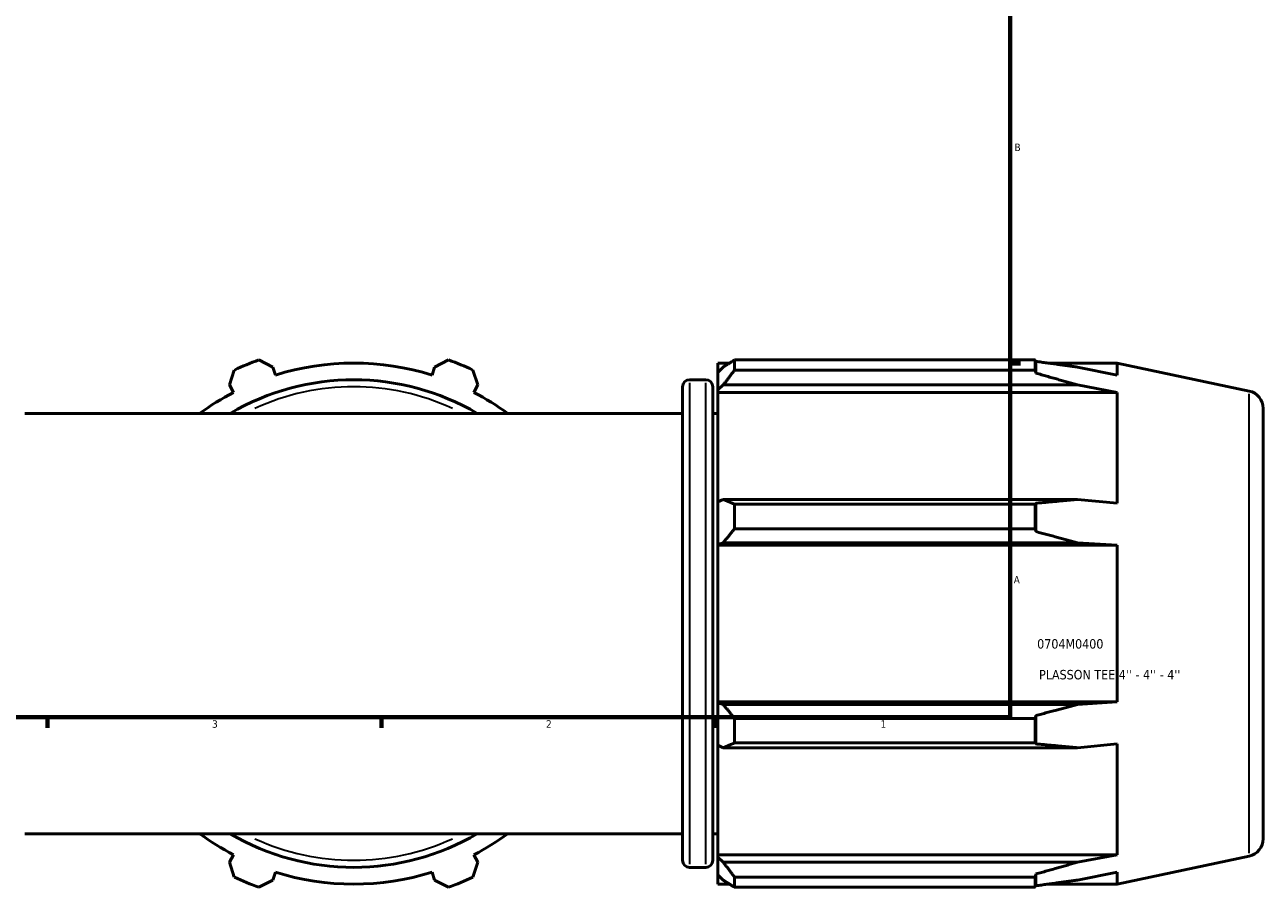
# Model space of a CAD drawing. Header units: inches. Extents: x -0.7 to 70.6, y -23.5 to 50.4.
# Tile 6 of 10: x 21 to 36.7, y -1.2 to 9.8. Entities that reach past the tile are written whole.
import ezdxf

# ---------------------------------------------------------------- set-up
doc = ezdxf.new("R2010")
doc.units = ezdxf.units.IN
doc.header["$MEASUREMENT"] = 0
for name, color, linetype, lineweight in [('Border (ANSI)', 7, 'Continuous', 70), ('Title (ANSI)', 7, 'Continuous', 50), ('Visible (ANSI)', 7, 'Continuous', 50), ('Visible Narrow (ANSI)', 7, 'Continuous', 35)]:
    doc.layers.add(name, color=color, linetype=linetype, lineweight=lineweight)
doc.styles.add('Note Text (ANSI)', font='tahoma.ttf')
doc.styles.add('Text Style29', font='tahoma.ttf')

# ---------------------------------------------------------------- blocks, each defined once
blk = doc.blocks.new('Borders Default Border')
at = {"layer": 'Border (ANSI)'}
for p, q in [((33.5, 5.5), (33.634, 5.5)), ((21.25, 1), (21.25, 0.866)), ((25.5, 1), (25.5, 0.866)), ((29.75, 1), (29.75, 0.866))]:
    blk.add_line(p, q, dxfattribs=at)
at = {"layer": 'Border (ANSI)', "flags": 128}
blk.add_lwpolyline([(0.5, 1), (0.5, 21), (33.5, 21), (33.5, 1), (0.5, 1)], dxfattribs=at)
at = {"layer": 'Border (ANSI)', "color": 5, "true_color": 0x0000ff, "char_height": 0.0945, "attachment_point": 7, "style": 'Note Text (ANSI)'}
for s, insert in [('B', (33.558, 8.203)), ('A', (33.547, 2.703)), ('3', (23.346, 0.864)), ('2', (27.596, 0.866)), ('1', (31.854, 0.866))]:
    blk.add_mtext(s, dxfattribs=dict(at, insert=insert))
blk = doc.blocks.new('Title Blocks ANSI - Large')
at = {"layer": 'Title (ANSI)', "color": 5, "true_color": 0x0000ff, "style": 'Text Style29'}
for tag, p in [('PART_NUMBER_001', (0.345, 0.873)), ('DESCRIPTION_001', (0.369, 0.481))]:
    blk.add_attdef(tag, p, '', height=0.12, dxfattribs=at)

msp = doc.modelspace()

# ---------------------------------------------------------------- linework, layer by layer
at = {"layer": 'Visible (ANSI)'}
for p, q in [((23.94, 5.545), (24.118, 5.455)), ((26.176, 5.455), (26.354, 5.545)), ((29.994, 5.545), (29.994, 5.416)), ((29.994, 5.545), (33.82, 5.545)), ((33.82, 5.416), (33.82, 5.545)), ((33.829, 5.377), (33.829, 5.526)), ((23.567, 5.227), (23.628, 5.416)), ((24.15, 5.353), (24.118, 5.455)), ((26.176, 5.455), (26.144, 5.353)), ((26.665, 5.416), (26.727, 5.227)), ((29.78, 5.506), (29.78, 5.387)), ((29.78, 5.506), (29.932, 5.506)), ((29.851, 5.455), (29.78, 5.387)), ((29.78, 5.163), (29.78, 5.387)), ((33.82, 5.416), (29.994, 5.416)), ((33.979, 5.506), (34.861, 5.506)), ((34.861, 5.353), (34.358, 5.455)), ((36.544, 5.149), (34.861, 5.506)), ((34.861, 5.353), (34.861, 5.506)), ((23.567, 5.227), (23.616, 5.132)), ((26.678, 5.132), (26.727, 5.227)), ((29.332, -0.821), (29.332, 5.203)), ((29.422, 5.292), (29.628, 5.292)), ((29.718, 5.203), (29.718, -0.821)), ((29.78, 5.163), (29.851, 5.227)), ((29.851, 5.227), (34.358, 5.227)), ((34.358, 5.227), (34.861, 5.132)), ((29.78, 5.132), (29.78, 5.163)), ((29.78, 5.132), (29.78, 3.738)), ((29.78, 5.132), (34.861, 5.132)), ((34.861, 3.722), (34.861, 5.132)), ((36.722, 4.929), (36.722, -0.547)), ((29.332, 4.865), (20.961, 4.865)), ((29.718, 4.865), (29.78, 4.865)), ((29.851, 3.771), (29.78, 3.738)), ((29.78, 3.199), (29.78, 3.738)), ((34.358, 3.771), (29.851, 3.771)), ((29.994, 3.709), (29.994, 3.398)), ((29.994, 3.709), (33.82, 3.709)), ((33.82, 3.398), (33.82, 3.709)), ((33.829, 3.361), (33.829, 3.722)), ((34.861, 3.722), (34.358, 3.771)), ((33.82, 3.398), (29.994, 3.398)), ((29.78, 3.199), (29.851, 3.22)), ((29.78, 3.188), (29.78, 3.199)), ((29.78, 3.188), (29.78, 1.194)), ((29.78, 3.188), (34.861, 3.188)), ((29.851, 3.22), (34.358, 3.22)), ((34.358, 3.22), (34.861, 3.188)), ((34.861, 1.194), (34.861, 3.188)), ((29.78, 1.183), (29.78, 1.194)), ((29.78, 1.194), (34.861, 1.194)), ((29.851, 1.162), (29.78, 1.183)), ((29.78, 0.644), (29.78, 1.183)), ((34.358, 1.162), (29.851, 1.162)), ((34.861, 1.194), (34.358, 1.162)), ((29.994, 0.984), (29.994, 0.673)), ((29.994, 0.984), (33.82, 0.984)), ((33.82, 0.673), (33.82, 0.984)), ((33.829, 0.66), (33.829, 1.021)), ((29.78, 0.644), (29.851, 0.611)), ((29.78, 0.644), (29.78, -0.75)), ((33.82, 0.673), (29.994, 0.673)), ((34.358, 0.611), (34.861, 0.66)), ((34.861, -0.75), (34.861, 0.66)), ((29.851, 0.611), (34.358, 0.611)), ((29.332, -0.483), (20.961, -0.483)), ((29.718, -0.483), (29.78, -0.483)), ((23.616, -0.75), (23.567, -0.845)), ((26.727, -0.845), (26.678, -0.75)), ((29.78, -0.782), (29.78, -0.75)), ((29.78, -0.75), (34.861, -0.75)), ((29.851, -0.845), (29.78, -0.782)), ((29.78, -1.005), (29.78, -0.782)), ((34.861, -0.75), (34.358, -0.845)), ((36.544, -0.767), (34.861, -1.125)), ((23.628, -1.035), (23.567, -0.845)), ((26.727, -0.845), (26.665, -1.035)), ((29.422, -0.911), (29.628, -0.911)), ((34.358, -0.845), (29.851, -0.845)), ((24.118, -1.073), (23.94, -1.164)), ((24.118, -1.073), (24.15, -0.971)), ((26.144, -0.971), (26.176, -1.073)), ((26.354, -1.164), (26.176, -1.073)), ((29.78, -1.005), (29.851, -1.073)), ((29.78, -1.005), (29.78, -1.125)), ((29.994, -1.035), (29.994, -1.164)), ((29.994, -1.035), (33.82, -1.035)), ((33.82, -1.164), (33.82, -1.035)), ((33.829, -1.145), (33.829, -0.995)), ((34.358, -1.073), (34.861, -0.971)), ((34.861, -1.125), (34.861, -0.971)), ((29.78, -1.125), (29.932, -1.125)), ((33.82, -1.164), (29.994, -1.164)), ((33.979, -1.125), (34.861, -1.125))]:
    msp.add_line(p, q, dxfattribs=at)
for centre, radius, start, end in [((25.147, 2.191), 3.565, 109.792, 115.208), ((25.147, 2.191), 3.565, 64.792, 70.208), ((25.147, 2.191), 3.315, 72.5, 107.5), ((25.147, 2.191), 3.102, 59.5497, 120.4503), ((29.422, 5.203), 0.0898, 90, 180), ((29.628, 5.203), 0.0898, 0, 90), ((25.147, 2.191), 3.315, 117.5, 126.2493), ((25.147, 2.191), 3.315, 53.7507, 62.5), ((36.497, 4.929), 0.225, 0, 78), ((25.147, 2.191), 3.315, 233.7507, 242.5), ((25.147, 2.191), 3.102, 239.5497, 300.4503), ((25.147, 2.191), 3.315, 297.5, 306.2493), ((36.497, -0.547), 0.225, 282, 0), ((29.422, -0.821), 0.0898, 180, 270), ((29.628, -0.821), 0.0898, 270, 0), ((25.147, 2.191), 3.565, 244.792, 250.208), ((25.147, 2.191), 3.315, 252.5, 287.5), ((25.147, 2.191), 3.565, 289.792, 295.208)]:
    msp.add_arc(centre, radius, start, end, dxfattribs=at)
for points, weights in [([(29.994, 5.545), (29.92, 5.499), (29.851, 5.455)], [1.02000778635, 1.01405770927, 1.0073193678]), ([(33.82, 5.545), (33.824, 5.536), (33.829, 5.526)], [1, 1.00001731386, 1]), ([(33.829, 5.526), (34.102, 5.49), (34.358, 5.455)], [1, 1.00156131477, 1.00260858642]), ([(29.851, 5.227), (29.92, 5.32), (29.994, 5.416)], [1.0073193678, 1.01405770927, 1.02000778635]), ([(33.829, 5.377), (33.824, 5.396), (33.82, 5.416)], [1, 1.00001731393, 1]), ([(34.358, 5.227), (34.102, 5.3), (33.829, 5.377)], [1.00260858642, 1.00156131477, 1]), ([(29.994, 3.709), (29.92, 3.741), (29.851, 3.771)], [1.02000778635, 1.01405770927, 1.0073193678]), ([(33.82, 3.709), (33.824, 3.716), (33.829, 3.722)], [1, 1.00001731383, 1]), ([(33.829, 3.722), (34.102, 3.747), (34.358, 3.771)], [1, 1.00156131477, 1.00260858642]), ([(29.851, 3.22), (29.92, 3.307), (29.994, 3.398)], [1.0073193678, 1.01405770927, 1.02000778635]), ([(33.829, 3.361), (33.824, 3.379), (33.82, 3.398)], [1, 1.00001731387, 1]), ([(34.358, 3.22), (34.102, 3.289), (33.829, 3.361)], [1.00260858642, 1.00156131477, 1]), ([(29.994, 0.984), (29.92, 1.075), (29.851, 1.162)], [1.02000778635, 1.01405770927, 1.0073193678]), ([(33.829, 1.021), (34.102, 1.093), (34.358, 1.162)], [1, 1.00156131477, 1.00260858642]), ([(33.82, 0.984), (33.824, 1.002), (33.829, 1.021)], [1, 1.00001731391, 1]), ([(29.851, 0.611), (29.92, 0.641), (29.994, 0.673)], [1.0073193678, 1.01405770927, 1.02000778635]), ([(33.829, 0.66), (33.824, 0.666), (33.82, 0.673)], [1, 1.00001731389, 1]), ([(34.358, 0.611), (34.102, 0.635), (33.829, 0.66)], [1.00260858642, 1.00156131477, 1]), ([(29.994, -1.035), (29.92, -0.938), (29.851, -0.845)], [1.02000778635, 1.01405770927, 1.0073193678]), ([(33.829, -0.995), (34.102, -0.919), (34.358, -0.845)], [1, 1.00156131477, 1.00260858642]), ([(29.851, -1.073), (29.92, -1.117), (29.994, -1.164)], [1.0073193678, 1.01405770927, 1.02000778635]), ([(33.82, -1.035), (33.824, -1.015), (33.829, -0.995)], [1, 1.00001731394, 1]), ([(34.358, -1.073), (34.102, -1.108), (33.829, -1.145)], [1.00260858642, 1.00156131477, 1]), ([(33.829, -1.145), (33.824, -1.154), (33.82, -1.164)], [1, 1.00001731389, 1])]:
    msp.add_rational_spline(points, weights, degree=2, dxfattribs=at)
at = {"layer": 'Visible Narrow (ANSI)'}
for p, q in [((29.422, 5.254), (29.422, -0.872)), ((29.628, -0.872), (29.628, 5.254)), ((36.544, -0.73), (36.544, 5.112))]:
    msp.add_line(p, q, dxfattribs=at)
for start, end in [(65.3366, 114.6634), (245.3366, 294.6634)]:
    msp.add_arc((25.147, 2.191), 3.012, start, end, dxfattribs=at)

# ---------------------------------------------------------------- block references
msp.add_blockref('Borders Default Border', (0, 0))
msp.add_blockref('Title Blocks ANSI - Large', (33.5, 1)).add_auto_attribs({'PART_NUMBER_001': '0704M0400', 'DESCRIPTION_001': "PLASSON TEE 4'' - 4'' - 4''"})

doc.saveas('drawing.dxf')
